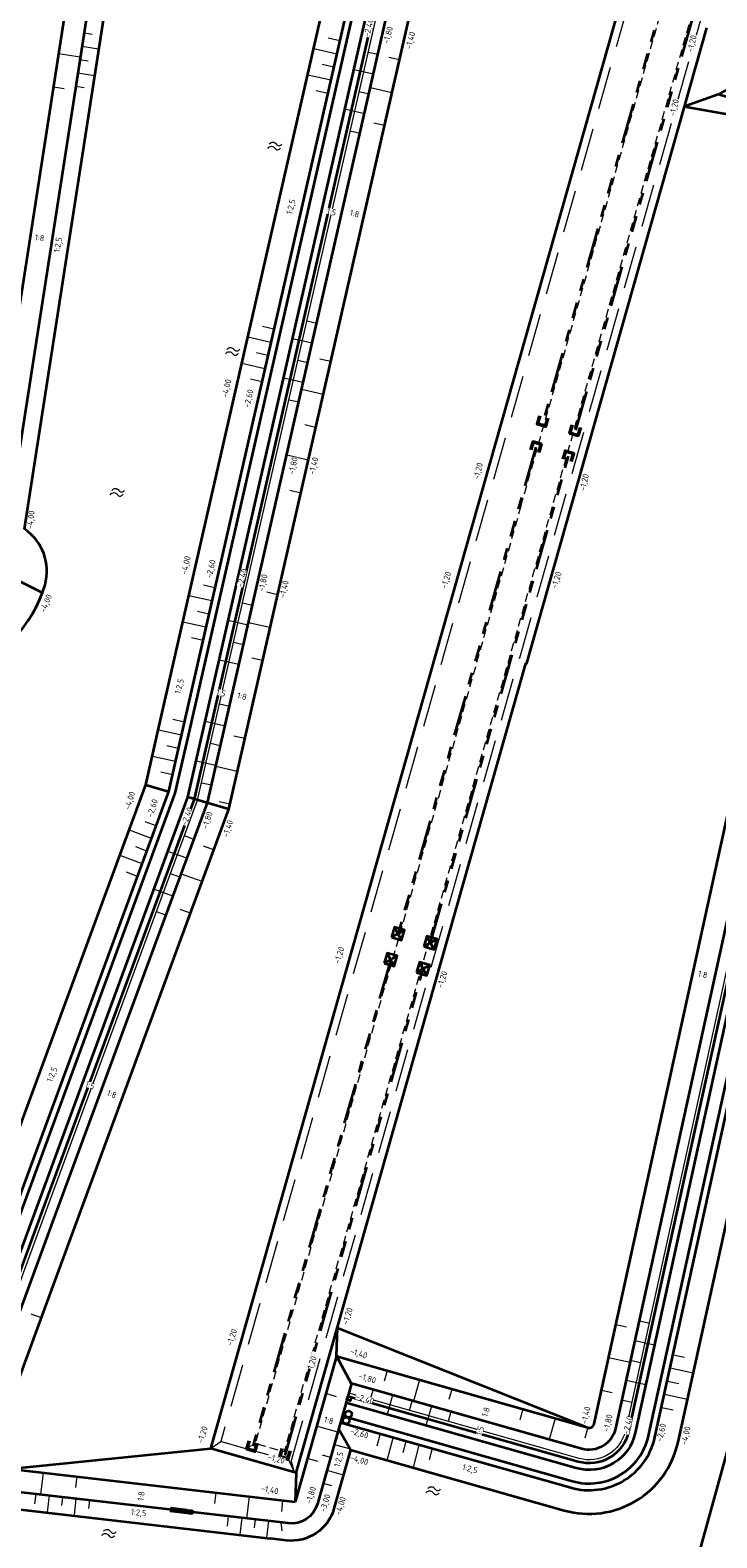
# Model space of a CAD drawing. Header units: metres. Extents: x 239845 to 242720, y 580286 to 584200.
# Tile 80 of 113: x 240845 to 240947, y 583176 to 583399. Entities that reach past the tile are written whole.
import ezdxf

# ---------------------------------------------------------------- set-up
doc = ezdxf.new("R2010")
doc.units = ezdxf.units.M
doc.linetypes.add('DASHED', pattern=[19.05, 12.7, -6.35])
doc.linetypes.add('RI-DRAINAGE', pattern=[19.2, 6, -1.8, 1.8, -1.8, 2.4, -1.8, 1.8, -1.8])
for name, color, linetype, lineweight in [('N-WA-RI-DRAINAGE_AFDEKKAP-G', 150, 'Continuous', 50), ('N-WA-RI-DRAINAGE_DRAIN_PP_100-G', 90, 'RI-DRAINAGE', 35), ('N-WE-BV-GELEIDECONSTRUCTIE_GELEIDERAIL_KUNSTWERK_VLP1DL13360-G', 210, 'BV-VLP1DL13360', 35), ('N-WE-GK-BESCHOEIING_DAMWAND_HOUT-G', 130, 'GK-BESCHOEIING', 35), ('N-WE-GK-BESCHOEIING_TYPE_3-G', 30, 'Continuous', 35), ('N-WE-GK-BESCHOEIING_TYPE_5-G', 130, 'Continuous', 35), ('N-WE-GW-GRONDWERK-G', 3, 'Continuous', 35), ('N-WE-GW-GRONDWERK_BODEM-G', 2, 'DASHED', 18), ('N-WE-GW-GRONDWERK_BODEM_MEER-G', 150, 'Continuous', 35), ('N-WE-GW-GRONDWERK_INSTEEK_SLEUF-G_CONTOUR_ZANDCUNET', 52, 'Continuous', 35), ('N-WE-GW-HOOGTELIJN-140', 114, 'Continuous', 35), ('N-WE-GW-HOOGTELIJN-180', 190, 'Continuous', 35), ('N-WE-GW-HOOGTELIJN-240', 74, 'Continuous', 35), ('N-WE-GW-HOOGTELIJN-260', 44, 'Continuous', 35), ('N-WE-GW-SCHEIDING-ZAND_TEELAARDE-G', 90, 'Continuous', 18), ('N-WE-GW-TALUDARCERING_KORT-G', 90, 'Continuous', 18), ('N-WE-GW-TALUDARCERING_LANG-G', 60, 'Continuous', 13), ('N-WE-OG-TOPOGRAFIE-S @ 0.5', 7, 'Continuous', 18), ('N-WE-RI-HWA_DRAINEINDE-G', 30, 'Continuous', 35), ('N-WE-VH-HELLING_KNIKLIJN-G', 30, 'Continuous', 35), ('N-XX-AL-HOOGTELABEL-T25-M', 7, 'Continuous', 25), ('N-XX-XX-DETAIL3-GD', 2, 'Continuous', 35), ('T-WE-GR-MAAIVELD-G', 3, 'DASHED', 0)]:
    doc.layers.add(name, color=color, linetype=linetype, lineweight=lineweight)
doc.styles.add('NLCS-ISO-M1000-T25', font='NLCS-ISO.ttf', dxfattribs={"height": 2.5})
doc.linetypes.add('BV-VLP1DL13360', pattern='A,2,-1,[249,NLCS.SHX,S=0.5,R=0,X=0,Y=0],-1', length=4)
doc.linetypes.add('GK-BESCHOEIING', pattern='A,30,-5,[1,NLCS.shx,S=1,R=0,X=0,Y=0],-5', length=40)

# ---------------------------------------------------------------- blocks, each defined once
blk = doc.blocks.new('SOG-TOPOGRAFIE_WATER-SO')
at = {"flags": 128}
for points in [[(-1.91, 0.46), (-1.82, 0.6, -0.538831), (0.18, 0.63, 0.605168), (1.86, 0.83, -4.035705)], [(-2.28, -0.81), (-2.19, -0.67, -0.538831), (-0.18, -0.63, 0.605168), (1.49, -0.44, -4.035705)]]:
    blk.add_lwpolyline(points, format="xyb", dxfattribs=at)
blk = doc.blocks.new('Beeindiging drain')
for points in [[(1.57, 1.57), (-1.58, -1.58)], [(1.57, -1.58), (-1.58, 1.57)]]:
    blk.add_lwpolyline(points)
blk.add_lwpolyline([(-1.58, -1.58), (1.57, -1.58), (1.57, 1.57), (-1.58, 1.57)], close=True)

msp = doc.modelspace()

# ---------------------------------------------------------------- linework, layer by layer
at = {"layer": 'N-WA-RI-DRAINAGE_AFDEKKAP-G', "flags": 128}
for points in [[(240922.23, 583341.71), (240921.87, 583340.51), (240920.68, 583340.87), (240921.03, 583342.07)], [(240927.04, 583340.35), (240926.69, 583339.15), (240925.49, 583339.5), (240925.84, 583340.7)], [(240919.67, 583336.99), (240920.02, 583338.19), (240921.22, 583337.84), (240920.87, 583336.64)], [(240924.48, 583335.63), (240924.83, 583336.83), (240926.03, 583336.47), (240925.68, 583335.27)], [(240879.13, 583189.7), (240878.78, 583188.5), (240877.58, 583188.86), (240877.93, 583190.06)], [(240884.01, 583188.58), (240883.66, 583187.38), (240882.46, 583187.73), (240882.81, 583188.93)]]:
    msp.add_lwpolyline(points, dxfattribs=at)
at = {"layer": 'N-WA-RI-DRAINAGE_DRAIN_PP_100-G', "flags": 128}
for points in [[(240945.35, 583425.23), (240921.54, 583341.28)], [(240920.45, 583337.43), (240900, 583265.27)], [(240904.81, 583263.91), (240925.26, 583336.06)], [(240898.91, 583261.42), (240878.45, 583189.27)], [(240883.26, 583187.9), (240903.72, 583260.06)]]:
    msp.add_lwpolyline(points, dxfattribs=at)
msp.add_lwpolyline([(240926.36, 583339.91), (240944.89, 583405.27, -0.173132), (240946.06, 583406.92), (240947.54, 583407.95, 0.173132), (240948.71, 583409.59), (240952.56, 583423.18)], format="xyb", dxfattribs=at)
at = {"layer": 'N-WE-BV-GELEIDECONSTRUCTIE_GELEIDERAIL_KUNSTWERK_VLP1DL13360-G'}
msp.add_lwpolyline([(240893.1, 583198.56), (240888.04, 583180.71, -0.367871), (240883.73, 583177.82), (240868.68, 583179.57)], format="xyb", dxfattribs=at)
at = {"layer": 'N-WE-GK-BESCHOEIING_DAMWAND_HOUT-G', "ltscale": 0.5, "flags": 128}
for points in [[(240947.06, 583467.98), (240867.59, 583490.02), (240842.07, 583325.67, -0.565445), (240832.55, 583321.78)], [(240868.68, 583179.57), (240842.04, 583182.66, -0.485648), (240837.1, 583190.7)]]:
    msp.add_lwpolyline(points, format="xyb", dxfattribs=at)
for points in [[(240868.67, 583179.32), (240866.18, 583179.6)], [(240866.25, 583180.1), (240868.71, 583179.82)]]:
    msp.add_lwpolyline(points, dxfattribs=at)
at = {"layer": 'N-WE-GK-BESCHOEIING_TYPE_3-G', "ltscale": 0.5}
for points in [[(240835.69, 583184.82, -0.215172), (240835.22, 583191.39), (240846.95, 583223.22), (240869.8, 583285.22), (240877.8, 583320.29), (240896.5, 583402.33), (240901.9, 583414.51, -0.373447), (240911.4, 583418.97), (240931.55, 583413.26)], [(240952.06, 583393.89), (240974.47, 583387.53, -0.445053), (240979.71, 583376.87), (240969, 583350.06), (240934.2, 583191.44, -0.431984), (240926.7, 583186.96), (240892.55, 583196.64)]]:
    msp.add_lwpolyline(points, format="xyb", dxfattribs=at)
at = {"layer": 'N-WE-GW-GRONDWERK-G', "flags": 128}
for points in [[(240951.52, 583391.96), (240947.49, 583389.72), (240942.49, 583387.94)], [(240874.86, 583283.72), (240868.84, 583285.51)], [(240890.85, 583202.59), (240893.05, 583198.58)]]:
    msp.add_lwpolyline(points, dxfattribs=at)
at = {"layer": 'N-WE-GW-GRONDWERK_BODEM-G', "ltscale": 0.5, "flags": 128}
for points in [[(240884.14, 583186.98), (240917.92, 583306.11), (240918.06, 583306.19), (240946.28, 583405.73)], [(240872.17, 583188.92), (240873.7, 583189.94)], [(240883.85, 583187.07), (240873.7, 583189.94)], [(240877.42, 583188.89), (240873.7, 583189.94)], [(240878.21, 583189.33), (240877.42, 583188.89)], [(240883.5, 583187.83), (240884.62, 583185.39)]]:
    msp.add_lwpolyline(points, dxfattribs=at)
at = {"layer": 'N-WE-GW-GRONDWERK_BODEM_MEER-G', "flags": 128}
for points in [[(240775.32, 583451.18), (240765.49, 583442.7), (240744.52, 583394.72), (240739.41, 583383.03, 0.376455), (240746.2, 583361.66), (240771.58, 583346.36, -0.12139), (240775.98, 583341.97), (240796.88, 583307.49, 0.343546), (240818.7, 583299.17), (240834.98, 583304.16, 0.252463), (240847.65, 583317.01, 0.320636), (240844.6, 583325.28), (240869.68, 583486.79)], [(240892.97, 583188.72), (240890.5, 583180.01, -0.367871), (240883.43, 583175.28), (240881.05, 583175.56)]]:
    msp.add_lwpolyline(points, format="xyb", dxfattribs=at)
for points in [[(241026.16, 583465.2), (241007.97, 583401.48), (240987.96, 583329.74), (240973.47, 583277.81), (240928.66, 583115.61)], [(240840.95, 583180.21), (240881.05, 583175.56)]]:
    msp.add_lwpolyline(points, dxfattribs=at)
at = {"layer": 'N-WE-GW-GRONDWERK_INSTEEK_SLEUF-G_CONTOUR_ZANDCUNET', "flags": 128}
for points in [[(240932.93, 583403.24), (240872.17, 583188.92)], [(240884.91, 583185.3), (240918.93, 583305.31), (240919.08, 583305.39), (240945.79, 583399.59)], [(240884.91, 583185.3), (240872.17, 583188.92)]]:
    msp.add_lwpolyline(points, dxfattribs=at)
at = {"layer": 'N-WE-GW-HOOGTELIJN-140'}
for points in [[(240779.14, 583365.77), (240814.38, 583339.43), (240834.5, 583324.39, 0.565445), (240838.85, 583326.17), (240864.92, 583494.09)], [(240933.25, 583407.31), (240909.96, 583413.91, 0.373447), (240906.71, 583412.38), (240901.52, 583400.67), (240874.86, 583283.72), (240847.22, 583208.74), (240840.16, 583189.57, 0.485648), (240842.41, 583185.9), (240873.21, 583182.33)], [(240890.85, 583202.59), (240928.13, 583192.02, 0.431984), (240929.06, 583192.57), (240963.95, 583351.61), (240974.83, 583378.82, 0.445053), (240973.03, 583382.47), (240947.49, 583389.71)]]:
    msp.add_lwpolyline(points, format="xyb", dxfattribs=at)
for points in [[(240891.15, 583202.5), (240890.85, 583202.59), (240884.73, 583180.99)], [(240873.21, 583182.33), (240884.73, 583180.99)]]:
    msp.add_lwpolyline(points, dxfattribs=at)
at = {"layer": 'N-WE-GW-HOOGTELIJN-180'}
for points in [[(240879.75, 583319.84), (240898.41, 583401.7), (240903.73, 583413.7, -0.373447), (240910.85, 583417.04), (240931, 583411.33)], [(240951.56, 583391.95), (240973.92, 583385.61, -0.445053), (240977.86, 583377.61), (240967.08, 583350.65), (240932.24, 583191.87, -0.431984), (240927.25, 583188.88), (240893.1, 583198.56)]]:
    msp.add_lwpolyline(points, format="xyb", dxfattribs=at)
msp.add_lwpolyline([(240837.1, 583190.7), (240848.83, 583222.53), (240871.73, 583284.65), (240879.75, 583319.84)], dxfattribs=at)
at = {"layer": 'N-WE-GW-HOOGTELIJN-240'}
for points in [[(240834.73, 583184.5, -0.210289), (240834.28, 583191.73), (240846.02, 583223.57), (240868.84, 583285.51), (240876.82, 583320.51), (240895.55, 583402.65), (240900.99, 583414.92, -0.373447), (240911.67, 583419.93), (240931.82, 583414.22)], [(240952.33, 583394.85), (240974.74, 583388.5, -0.445053), (240980.64, 583376.49), (240969.95, 583349.77), (240935.17, 583191.23, -0.431984), (240926.43, 583185.99), (240892.28, 583195.68)]]:
    msp.add_lwpolyline(points, format="xyb", dxfattribs=at)
at = {"layer": 'N-WE-GW-SCHEIDING-ZAND_TEELAARDE-G', "flags": 128}
for points in [[(240836.17, 583184.99, -0.218113), (240835.69, 583191.21), (240847.42, 583223.05), (240870.28, 583285.08), (240878.29, 583320.18), (240896.98, 583402.17), (240902.36, 583414.31, -0.373447), (240911.26, 583418.49), (240931.41, 583412.77)], [(240951.92, 583393.4), (240974.33, 583387.05, -0.445053), (240979.25, 583377.05), (240968.52, 583350.21), (240933.71, 583191.55, -0.431984), (240926.84, 583187.44), (240892.69, 583197.12)]]:
    msp.add_lwpolyline(points, format="xyb", dxfattribs=at)
at = {"layer": 'N-WE-GW-TALUDARCERING_KORT-G'}
for points in [[(240853.43, 583398.83), (240854.66, 583398.64)], [(240889.64, 583398.1), (240891.35, 583397.71)], [(240852.82, 583394.88), (240854.05, 583394.69)], [(240888.75, 583394.2), (240890.46, 583393.81)], [(240897.02, 583395.62), (240895.56, 583395.95)], [(240898.61, 583395.26), (240900.2, 583394.9)], [(240848.89, 583390.85), (240850.5, 583390.6)], [(240852.2, 583390.93), (240853.44, 583390.74)], [(240887.86, 583390.3), (240889.57, 583389.91)], [(240895.69, 583389.77), (240894.23, 583390.1)], [(240896.39, 583385.51), (240897.98, 583385.15)], [(240894.36, 583383.92), (240892.89, 583384.25)], [(240887.94, 583355.76), (240886.47, 583356.09)], [(240879.89, 583355.33), (240881.6, 583354.95)], [(240879, 583351.43), (240880.71, 583351.05)], [(240886.6, 583349.91), (240885.14, 583350.24)], [(240888.41, 583350.51), (240890, 583350.15)], [(240885.27, 583344.06), (240883.81, 583344.39)], [(240886.19, 583340.76), (240887.78, 583340.4)], [(240883.97, 583331.01), (240885.56, 583330.65)], [(240880.53, 583315.94), (240882.12, 583315.58)], [(240878.4, 583313.95), (240876.94, 583314.28)], [(240870.26, 583313.09), (240871.96, 583312.7)], [(240870.26, 583313.09), (240871.96, 583312.7)], [(240869.37, 583309.19), (240871.08, 583308.8)], [(240869.37, 583309.19), (240871.08, 583308.8)], [(240877.07, 583308.1), (240875.61, 583308.43)], [(240878.31, 583306.19), (240879.9, 583305.83)], [(240866.61, 583297.08), (240868.31, 583296.69)], [(240873.65, 583293.12), (240872.19, 583293.45)], [(240875.67, 583294.62), (240877.26, 583294.26)], [(240865.72, 583293.18), (240867.43, 583292.79)], [(240865.72, 583293.18), (240867.43, 583292.79)], [(240864.83, 583289.28), (240866.54, 583288.89)], [(240864.83, 583289.28), (240866.54, 583288.89)], [(240872.32, 583287.27), (240870.86, 583287.6)], [(240873.45, 583284.87), (240875.04, 583284.51)], [(240861.08, 583278.17), (240862.72, 583277.56)], [(240869.73, 583279.25), (240868.33, 583279.77)], [(240871.12, 583278.29), (240872.65, 583277.73)], [(240859.69, 583274.41), (240861.33, 583273.81)], [(240867.66, 583273.62), (240866.25, 583274.14)], [(240867.66, 583268.91), (240869.19, 583268.34)], [(240865.58, 583267.99), (240864.18, 583268.51)], [(240845.54, 583208.9), (240847.07, 583208.33)], [(240932.29, 583207.31), (240933.89, 583206.96)], [(240937.2, 583207.49), (240935.74, 583207.81)], [(240935.92, 583201.62), (240934.45, 583201.95)], [(240940.79, 583202.82), (240942.5, 583202.45)], [(240898.38, 583200.45), (240897.93, 583198.89)], [(240896.3, 583197.65), (240895.89, 583196.21)], [(240908, 583197.73), (240907.55, 583196.16)], [(240930.15, 583197.55), (240931.74, 583197.2)], [(240939.94, 583198.92), (240941.64, 583198.54)], [(240890.85, 583196.6), (240889.28, 583197.05)], [(240902.08, 583196.02), (240901.67, 583194.57)], [(240934.63, 583195.76), (240933.17, 583196.09)], [(240939.08, 583195.01), (240940.79, 583194.63)], [(240907.85, 583194.38), (240907.44, 583192.94)], [(240918.51, 583194.75), (240918.07, 583193.18)], [(240897.3, 583190.96), (240896.86, 583189.26)], [(240928.13, 583192.02), (240927.69, 583190.45)], [(240901.17, 583189.95), (240900.73, 583188.26)], [(240905.04, 583188.94), (240904.6, 583187.25)], [(240888.12, 583186.98), (240886.55, 583187.42)], [(240888.73, 583187.97), (240889.94, 583187.62)], [(240852.35, 583184.75), (240852.16, 583183.13)], [(240888.9, 583183.76), (240890.11, 583183.42)], [(240846.28, 583182.17), (240846.11, 583180.73)], [(240850.25, 583181.71), (240850.11, 583180.47)], [(240872.96, 583182.36), (240872.77, 583180.74)], [(240854.23, 583181.25), (240854.08, 583180.01)], [(240882.89, 583181.2), (240882.7, 583179.59)], [(240874.83, 583178.86), (240874.67, 583177.42)], [(240878.81, 583178.4), (240878.66, 583177.15)], [(240882.64, 583177.96), (240882.76, 583176.7)]]:
    msp.add_lwpolyline(points, dxfattribs=at)
at = {"layer": 'N-WE-GW-TALUDARCERING_LANG-G'}
for points in [[(240853.12, 583396.86), (240855.59, 583396.47)], [(240887.49, 583396.54), (240890.9, 583395.76)], [(240849.66, 583395.79), (240852.88, 583395.29)], [(240852.51, 583392.9), (240854.98, 583392.52)], [(240886.6, 583392.64), (240890.01, 583391.86)], [(240896.36, 583392.7), (240893.43, 583393.36)], [(240895.91, 583390.75), (240899.09, 583390.02)], [(240895.02, 583386.85), (240892.1, 583387.51)], [(240877.74, 583353.77), (240881.15, 583353)], [(240887.27, 583352.83), (240884.34, 583353.5)], [(240876.85, 583349.87), (240880.26, 583349.1)], [(240885.93, 583346.98), (240883.01, 583347.65)], [(240885.71, 583346), (240888.89, 583345.28)], [(240883.49, 583336.25), (240886.67, 583335.53)], [(240869, 583315.43), (240872.41, 583314.65)], [(240868.11, 583311.53), (240871.52, 583310.75)], [(240877.74, 583311.02), (240874.81, 583311.69)], [(240877.83, 583311.43), (240881.01, 583310.7)], [(240876.4, 583305.17), (240873.48, 583305.84)], [(240864.46, 583295.51), (240867.87, 583294.74)], [(240874.32, 583296.04), (240871.4, 583296.71)], [(240863.57, 583291.61), (240866.98, 583290.84)], [(240872.99, 583290.19), (240870.06, 583290.86)], [(240872.97, 583290.11), (240876.15, 583289.38)], [(240860.13, 583280.65), (240863.41, 583279.44)], [(240858.74, 583276.9), (240862.03, 583275.69)], [(240868.7, 583276.44), (240865.88, 583277.47)], [(240867.86, 583274.16), (240870.92, 583273.04)], [(240866.62, 583270.81), (240863.81, 583271.84)], [(240938.03, 583204.23), (240935.1, 583204.88)], [(240931.22, 583202.43), (240934.41, 583201.73)], [(240940.37, 583200.87), (240943.78, 583200.12)], [(240903.19, 583199.09), (240902.3, 583195.95)], [(240936.74, 583198.37), (240933.81, 583199.02)], [(240899.19, 583196.84), (240898.37, 583193.95)], [(240904.96, 583195.2), (240904.14, 583192.31)], [(240939.51, 583196.96), (240942.92, 583196.21)], [(240923.32, 583193.38), (240922.43, 583190.24)], [(240891.05, 583191.35), (240887.92, 583192.24)], [(240899.23, 583190.45), (240898.35, 583187.07)], [(240890.54, 583189.53), (240892.95, 583188.85)], [(240903.1, 583189.44), (240902.22, 583186.06)], [(240847.38, 583185.32), (240847, 583182.09)], [(240889.45, 583185.68), (240891.85, 583185)], [(240848.27, 583181.94), (240847.98, 583179.46)], [(240852.24, 583181.48), (240851.95, 583178.99)], [(240877.92, 583181.78), (240877.55, 583178.54)], [(240876.82, 583178.63), (240876.53, 583176.14)], [(240880.79, 583178.17), (240880.51, 583175.68)]]:
    msp.add_lwpolyline(points, dxfattribs=at)
at = {"layer": 'N-WE-VH-HELLING_KNIKLIJN-G', "flags": 128}
for points in [[(240942.49, 583387.94), (240973.03, 583382.47)], [(240891.01, 583206.8), (240928.13, 583192.02)], [(240842.41, 583185.9), (240872.17, 583188.92)], [(240884.91, 583185.3), (240884.73, 583180.99)]]:
    msp.add_lwpolyline(points, dxfattribs=at)
at = {"layer": 'N-XX-XX-DETAIL3-GD', "flags": 128}
msp.add_lwpolyline([(240869.67, 583179.46), (240869.45, 583179.68), (240868.95, 583179.74), (240868.68, 583179.57), (240868.91, 583179.34), (240869.41, 583179.29)], close=True, dxfattribs=at)
for points in [[(240869.45, 583179.68), (240868.91, 583179.34)], [(240869.41, 583179.29), (240868.95, 583179.74)]]:
    msp.add_lwpolyline(points, dxfattribs=at)
at = {"layer": 'T-WE-GR-MAAIVELD-G', "ltscale": 0.1, "flags": 128}
msp.add_lwpolyline([(240918.23, 583328.68), (240885.5, 583213.23), (240881.01, 583197.38), (240878.83, 583189.68), (240883.16, 583188.45), (240970.8, 583497.59)], dxfattribs=at)
msp.add_lwpolyline([(240918.23, 583328.68), (240966.47, 583498.82, 0.000013), (240966.47, 583498.82, 0.000013)], format="xyb", dxfattribs=at)

# ---------------------------------------------------------------- block references
at = {"layer": 'N-WE-OG-TOPOGRAFIE-S @ 0.5'}
for p, xscale, yscale, zscale, rotation in [((240881.84, 583382.05), 0.4999999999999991, 0.4999999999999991, 0.4999999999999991, 356.9661148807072), ((240875.57, 583351.59), 0.4999999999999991, 0.4999999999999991, 0.4999999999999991, 356.9661148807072), ((240858.49, 583330.69), 0.4999999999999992, 0.4999999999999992, 0.4999999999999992, 356.9661148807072), ((240905.34, 583182.63), 0.4999999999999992, 0.4999999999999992, 0.4999999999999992, 353.301591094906), ((240857.24, 583176.3), 0.4999999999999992, 0.4999999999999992, 0.4999999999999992, 353.301591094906)]:
    msp.add_blockref('SOG-TOPOGRAFIE_WATER-SO', p, dxfattribs=dict(at, xscale=xscale, yscale=yscale, zscale=zscale, rotation=rotation))
at = {"layer": 'N-WE-RI-HWA_DRAINEINDE-G', "xscale": 0.4999999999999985, "yscale": 0.4999999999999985, "zscale": 0.4999999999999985, "rotation": 343.8440314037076}
for p in [(240900, 583265.27), (240904.81, 583263.91), (240898.91, 583261.42), (240903.72, 583260.06)]:
    msp.add_blockref('Beeindiging drain', p, dxfattribs=at)

# ---------------------------------------------------------------- next in the draw order: texts
at = {"layer": 'N-XX-AL-HOOGTELABEL-T25-M', "char_height": 0.9, "attachment_point": 1, "style": 'NLCS-ISO-M1000-T25', "bg_fill": 3, "box_fill_scale": 1, "bg_fill_color": 256, "bg_fill_transparency": 0}
for s, width, insert, rotation in [('-1,80', 2.6072, (240897.73, 583397.37), 75.0436), ('-1,40', 2.6072, (240901.06, 583396.59), 75.0436), ('-1,20', 2.6072, (240942.83, 583396.14), 76.2606), ('-1,20', 2.6072, (240940.19, 583386.63), 76.2606), ('1:2,5', 2.6072, (240883.39, 583372.08), 75.8049), ('1:8', 1.8762, (240892.99, 583372.65), 345.8049), ('1:2,5', 2.6072, (240848.93, 583366.38), 80.7788), ('-4,00', 2.6072, (240873.81, 583344.89), 77.3327), ('-2,60', 2.6072, (240877.1, 583343.4), 77.3327), ('-1,80', 2.6072, (240883.7, 583333.48), 77.3327), ('-1,40', 2.6072, (240886.75, 583333.48), 77.3327), ('-1,20', 2.6072, (240911.12, 583332.74), 76.2606), ('-1,20', 2.6072, (240926.86, 583331.07), 76.2606), ('-4,00', 2.6072, (240844.88, 583325.33), 82.5527), ('-4,00', 2.6072, (240867.79, 583318.67), 77.3327), ('-2,60', 2.6072, (240871.49, 583318.13), 77.3327), ('-1,80', 2.6072, (240879.23, 583316.12), 77.3327), ('-1,40', 2.6072, (240882.35, 583315.2), 77.3327), ('-1,20', 2.6072, (240906.29, 583316.65), 72.0112), ('-1,20', 2.6072, (240922.65, 583316.65), 72.0112), ('-4,00', 2.6072, (240846.83, 583313.15), 67.4972), ('1:2,5', 2.6072, (240866.84, 583300.97), 75.8049), ('1:8', 1.8762, (240876.3, 583301.09), 345.8049), ('-4,00', 2.6072, (240859.35, 583283.82), 72.2639), ('-2,60', 2.6072, (240862.72, 583282.73), 72.2639), ('-1,80', 2.6072, (240870.88, 583281), 72.2639), ('-1,40', 2.6072, (240873.92, 583279.74), 72.2639), ('-1,20', 2.6072, (240890.45, 583261.01), 72.0112), ('-1,20', 2.6072, (240905.72, 583257.41), 72.0112), ('1:8', 1.8762, (240944.61, 583259.82), 347.4009), ('1:2,5', 2.6072, (240847.84, 583243.51), 68.1308), ('1:8', 1.8762, (240857.07, 583242.14), 338.1308), ('-1,20', 2.6072, (240891.68, 583207.5), 72.0112), ('-1,20', 2.6072, (240874.52, 583204.33), 72.0112), ('-1,40', 2.6072, (240893.07, 583203.85), 342.5575), ('1,20', 2.6072, (240886.53, 583200.88), 72.5575), ('-1,80', 2.6072, (240894.35, 583200.17), 342.5575), ('1:8', 1.8762, (240912.39, 583193.8), 73.2994), ('-1,40', 2.6072, (240927.11, 583192.7), 76.6729), ('1:8', 1.8762, (240889.2, 583193.72), 343.2994), ('-1,80', 2.6072, (240930.37, 583191.54), 76.6729), ('-2,60', 2.6072, (240938.25, 583190.07), 76.6729), ('-1,20', 2.6072, (240870.17, 583189.92), 72.0112), ('-2,60', 2.6072, (240893.11, 583192.02), 342.5575), ('-4,00', 2.6072, (240941.9, 583189.6), 76.6729), ('-4,00', 2.6072, (240893.07, 583188.1), 342.5575), ('1:2,5', 1.8762, (240909.71, 583186.65), 344.586), ('1:8', 1.8762, (240861.35, 583181.24), 81.2937), ('-1,40', 2.6072, (240879.8, 583183.5), 348.8487), ('-4,00', 2.6072, (240890.61, 583179.22), 72.5575), ('1:2,5', 1.8762, (240860.46, 583179.98), 353.9638)]:
    msp.add_mtext_dynamic_manual_height_columns(s, width=width, gutter_width=6.25, heights=[0], dxfattribs=dict(at, insert=insert, rotation=rotation))

# ---------------------------------------------------------------- next in the draw order: linework, layer by layer
at = {"layer": 'N-WE-GK-BESCHOEIING_TYPE_5-G'}
msp.add_circle((240892.29, 583193.06), 0.5, dxfattribs=at)
at = {"layer": 'N-WE-GW-GRONDWERK-G', "flags": 128}
for points in [[(240840.93, 583318.97), (240847.32, 583315.82)], [(240862.6, 583287.36), (240865.96, 583286.36)]]:
    msp.add_lwpolyline(points, dxfattribs=at)
at = {"layer": 'N-WE-GW-GRONDWERK_BODEM-G', "ltscale": 0.5, "flags": 128}
msp.add_lwpolyline([(240872.17, 583188.92), (240873.7, 583189.94)], dxfattribs=at)
at = {"layer": 'N-WE-GW-TALUDARCERING_KORT-G'}
for points in [[(240878.11, 583347.53), (240879.82, 583347.15)], [(240871.15, 583316.99), (240872.85, 583316.6)], [(240874.99, 583298.97), (240873.53, 583299.3)], [(240862.46, 583281.92), (240864.1, 583281.32)]]:
    msp.add_lwpolyline(points, dxfattribs=at)
at = {"layer": 'N-WE-VH-HELLING_KNIKLIJN-G', "flags": 128}
msp.add_lwpolyline([(240890.85, 583202.59), (240891.01, 583206.8)], dxfattribs=at)

# ---------------------------------------------------------------- next in the draw order: texts
at = {"layer": 'N-XX-AL-HOOGTELABEL-T25-M', "char_height": 0.9, "attachment_point": 1, "style": 'NLCS-ISO-M1000-T25', "bg_fill": 3, "box_fill_scale": 1, "bg_fill_color": 256, "bg_fill_transparency": 0}
for s, width, insert, rotation in [('1:8', 1.7349, (240846.23, 583369), 351.7379), ('1:2,5', 1.8762, (240890.46, 583186.35), 74.586), ('-3,00', 2.6072, (240888.34, 583179.66), 72.5575)]:
    msp.add_mtext_dynamic_manual_height_columns(s, width=width, gutter_width=6.25, heights=[0], dxfattribs=dict(at, insert=insert, rotation=rotation))

# ---------------------------------------------------------------- next in the draw order: linework, layer by layer
at = {"layer": 'N-WE-GK-BESCHOEIING_TYPE_5-G', "flags": 128}
for points in [[(240932.37, 583416.14), (240912.22, 583421.85, 0.373447), (240899.16, 583415.73), (240893.64, 583403.28), (240868.93, 583294.87), (240866.92, 583286.08), (240832.78, 583193.45, 0.267861), (240833.97, 583186.55)], [(240891.74, 583193.75), (240925.88, 583184.07, 0.431984), (240937.13, 583190.8), (240972.06, 583349.65), (240978.89, 583366.73), (240982.5, 583375.75, 0.445053), (240975.29, 583390.42), (240952.88, 583396.77)]]:
    msp.add_lwpolyline(points, format="xyb", dxfattribs=at)
at = {"layer": 'N-WE-GW-GRONDWERK-G', "flags": 128}
msp.add_lwpolyline([(240892.97, 583188.72), (240891.19, 583191.83)], dxfattribs=at)
at = {"layer": 'N-WE-GW-GRONDWERK_BODEM_MEER-G', "flags": 128}
msp.add_lwpolyline([(240892.97, 583188.72), (240924.65, 583179.74, 0.431984), (240941.52, 583189.84), (240976.38, 583348.32), (240983.07, 583365.06), (240986.68, 583374.08, 0.445053), (240976.51, 583394.75), (240956.57, 583400.4)], format="xyb", dxfattribs=at)
at = {"layer": 'N-WE-GW-HOOGTELIJN-260'}
msp.add_lwpolyline([(240891.46, 583192.79), (240925.61, 583183.11, 0.431984), (240938.1, 583190.59), (240973.02, 583349.36), (240979.82, 583366.36), (240983.43, 583375.38, 0.445053), (240975.56, 583391.38), (240951.94, 583398.08)], format="xyb", dxfattribs=at)

# ---------------------------------------------------------------- next in the draw order: texts
at = {"layer": 'N-XX-AL-HOOGTELABEL-T25-M', "insert": (240886.23, 583180.89), "char_height": 0.9, "attachment_point": 1, "rotation": 72.5575, "style": 'NLCS-ISO-M1000-T25', "bg_fill": 3, "box_fill_scale": 1, "bg_fill_color": 256, "bg_fill_transparency": 0}
msp.add_mtext_dynamic_manual_height_columns('-1,80', width=2.6072, gutter_width=6.25, heights=[0], dxfattribs=at)

# ---------------------------------------------------------------- next in the draw order: linework, layer by layer
at = {"layer": 'N-WE-GW-HOOGTELIJN-260'}
msp.add_lwpolyline([(240933.88, 583416.75), (240912.49, 583422.82, 0.373447), (240898.25, 583416.14), (240892.69, 583403.6), (240867.95, 583295.09), (240865.96, 583286.36), (240831.85, 583193.79, 0.339113), (240834.73, 583184.5, 0.339113)], format="xyb", dxfattribs=at)

# ---------------------------------------------------------------- next in the draw order: texts
at = {"layer": 'N-XX-AL-HOOGTELABEL-T25-M', "char_height": 0.9, "attachment_point": 1, "style": 'NLCS-ISO-M1000-T25', "bg_fill": 3, "box_fill_scale": 1, "bg_fill_color": 256, "bg_fill_transparency": 0}
for s, width, insert, rotation in [('-2,40', 2.6072, (240893.91, 583197.12), 342.5575), ('1:5', 1.8762, (240911.52, 583191.02), 73.2994), ('-2,40', 2.6072, (240933.31, 583191.15), 76.6729)]:
    msp.add_mtext_dynamic_manual_height_columns(s, width=width, gutter_width=6.25, heights=[0], dxfattribs=dict(at, insert=insert, rotation=rotation))

# ---------------------------------------------------------------- next in the draw order: linework, layer by layer
at = {"layer": 'N-WE-GK-BESCHOEIING_TYPE_3-G', "ltscale": 0.5, "flags": 128}
msp.add_lwpolyline([(240893.04, 583196.5), (240892.91, 583196), (240892.42, 583196.13), (240892.55, 583196.62)], dxfattribs=at)
at = {"layer": 'N-WE-GK-BESCHOEIING_TYPE_5-G'}
msp.add_circle((240892.64, 583194), 0.5, dxfattribs=at)
at = {"layer": 'N-WE-GW-GRONDWERK_BODEM_MEER-G', "flags": 128}
msp.add_lwpolyline([(240840.95, 583180.21, -0.342632), (240832.8, 583181.58, -0.341863), (240828.56, 583195), (240862.6, 583287.36), (240864.54, 583295.87), (240889.35, 583404.71), (240895.05, 583417.56, -0.373447), (240913.44, 583426.18), (240931.13, 583421.17)], format="xyb", dxfattribs=at)

# ---------------------------------------------------------------- next in the draw order: texts
at = {"layer": 'N-XX-AL-HOOGTELABEL-T25-M', "char_height": 0.9, "attachment_point": 1, "style": 'NLCS-ISO-M1000-T25', "bg_fill": 3, "box_fill_scale": 1, "bg_fill_color": 256, "bg_fill_transparency": 0}
for s, width, insert, rotation in [('-2,40', 2.6072, (240894.84, 583398.4), 75.0436), ('1:5', 1.8762, (240889.6, 583372.92), 345.8049), ('-2,40', 2.6072, (240876.07, 583316.83), 75.0436), ('1:5', 1.8762, (240873.2, 583301.59), 345.8049), ('-2,40', 2.6072, (240867.78, 583281.53), 69.5265), ('1:5', 1.8762, (240853.87, 583243.47), 338.1308), ('-1,20', 2.6072, (240880.85, 583188.16), 344.5354)]:
    msp.add_mtext_dynamic_manual_height_columns(s, width=width, gutter_width=6.25, heights=[0], dxfattribs=dict(at, insert=insert, rotation=rotation))

# ---------------------------------------------------------------- next in the draw order: linework, layer by layer
at = {"layer": 'N-WE-GW-GRONDWERK_BODEM-G', "ltscale": 0.5, "flags": 128}
for points in [[(240941.87, 583430.37), (240873.7, 583189.94)], [(240884.14, 583186.98), (240884.62, 583185.39)]]:
    msp.add_lwpolyline(points, dxfattribs=at)

doc.saveas('drawing.dxf')
